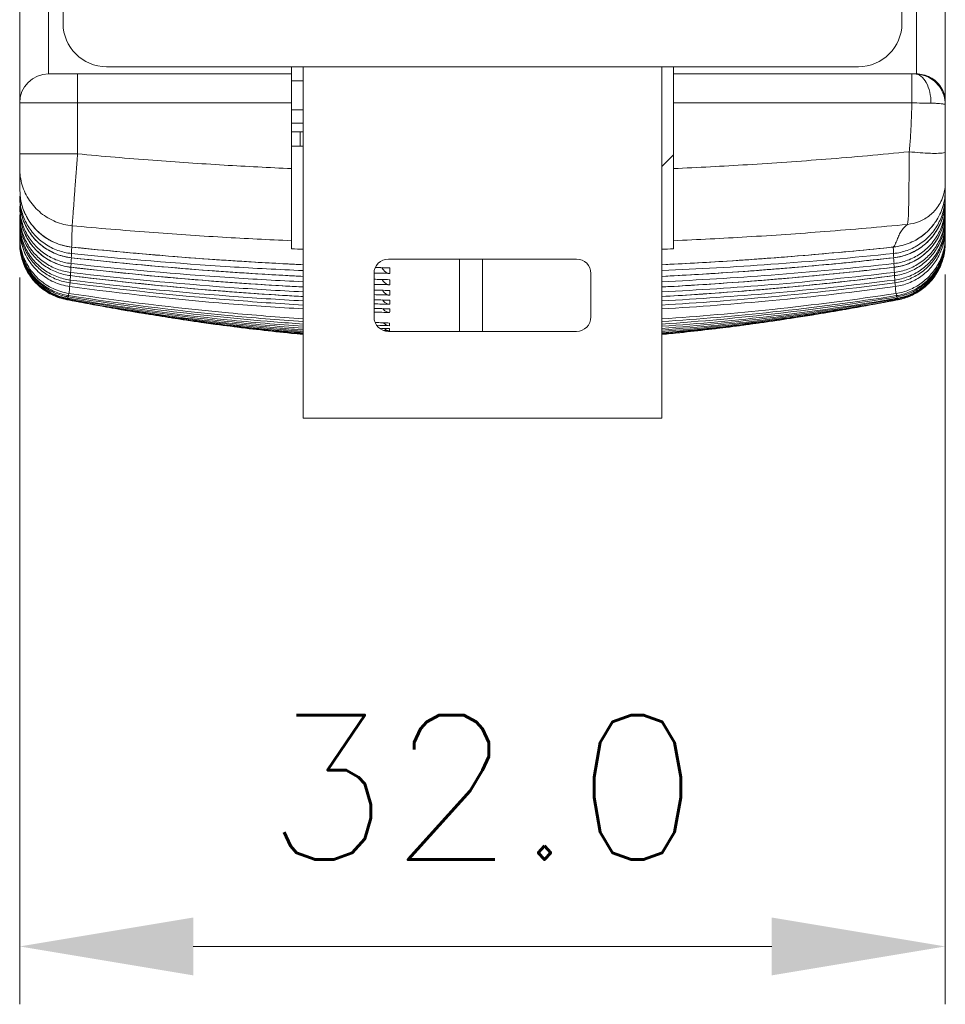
# Model space of a CAD drawing. Header units: millimetres. Extents: x 0 to 420, y 0 to 297.
# Tile 1 of 23: x 73 to 105, y 66 to 100. Entities that reach past the tile are written whole.
import ezdxf

# ---------------------------------------------------------------- set-up
doc = ezdxf.new("R2010")
doc.units = ezdxf.units.MM
doc.layers.get('0').update_dxf_attribs({"linetype": 'CONTINUOUS', "lineweight": 13})
doc.layers.get('Defpoints').update_dxf_attribs({"linetype": 'CONTINUOUS', "lineweight": 13})
doc.layers.add('Dimension', color=2, linetype='CONTINUOUS', lineweight=9)
doc.styles.get("Standard").update_dxf_attribs({"font": 'romans.shx'})
doc.dimstyles.new('yutana', dxfattribs={"dimtxt": 3.5, "dimasz": 3, "dimexe": 1, "dimexo": 0.6, "dimgap": 1.5, "dimtad": 1, "dimdec": 1, "dimzin": 0, "dimdsep": 46, "dimtxsty": 'Standard', "dimcen": 0, "dimadec": 0, "dimazin": 0, "dimtp": 0.01, "dimtm": 0.01, "dimtfac": 1, "dimtdec": 1, "dimtmove": 0, "dimatfit": 3, "dimfxl": 1, "dimtolj": 1, "dimtzin": 0, "dimlwd": 0, "dimlwe": 0, "dimarcsym": 0})

# ---------------------------------------------------------------- blocks, each defined once
blk = doc.blocks.new('*D7')
at = {"layer": 'Defpoints', "color": 0, "ltscale": 5}
for p in [(105.418, 92.623), (73.418, 92.514), (105.418, 68.194)]:
    blk.add_point(p, dxfattribs=at)
at = {"layer": 'Dimension', "color": 0, "lineweight": 0, "ltscale": 5}
for p, q in [((73.418, 91.314), (73.418, 66.194)), ((105.418, 91.423), (105.418, 66.194)), ((79.418, 68.194), (99.418, 68.194))]:
    blk.add_line(p, q, dxfattribs=at)
at = {"layer": 'Dimension', "color": 0, "ltscale": 5}
for points in [[(79.418, 69.194), (79.418, 67.194), (73.418, 68.194)], [(99.418, 69.194), (99.418, 67.194), (105.418, 68.194)]]:
    blk.add_solid(points, dxfattribs=at)
at = {"layer": 'Dimension', "color": 0, "ltscale": 5, "insert": (89.418, 73.694), "char_height": 5, "attachment_point": 5}
blk.add_mtext('\\A1;32.0', dxfattribs=at)

msp = doc.modelspace()

# ---------------------------------------------------------------- linework, layer by layer
for p, q in [((73.418, 94.368), (73.418, 205.337)), ((105.418, 93.372), (105.418, 204.713)), ((74.418, 98.354), (74.418, 200.354)), ((104.418, 98.354), (104.418, 200.354)), ((74.918, 100.104), (74.918, 198.604)), ((103.918, 100.104), (103.918, 198.604)), ((76.418, 98.604), (102.418, 98.604)), ((82.818, 92.311), (82.818, 98.604)), ((83.218, 98.604), (83.218, 86.454)), ((95.618, 86.454), (95.618, 98.604)), ((96.018, 92.311), (96.018, 98.604)), ((82.818, 98.354), (74.418, 98.354)), ((75.418, 95.591), (75.418, 98.354)), ((82.818, 98.121), (83.218, 98.121)), ((104.418, 98.354), (96.018, 98.354)), ((104.264, 97.354), (104.264, 98.354)), ((82.818, 97.354), (73.418, 97.354)), ((104.264, 97.354), (96.018, 97.354)), ((82.818, 97.116), (83.218, 97.116)), ((82.818, 96.654), (83.218, 96.654)), ((82.818, 96.649), (83.218, 96.649)), ((82.818, 96.354), (83.218, 96.354)), ((83.118, 95.854), (83.118, 96.354)), ((83.218, 95.854), (82.818, 95.854)), ((73.418, 95.591), (75.418, 95.591)), ((95.618, 95.153), (96.018, 95.555)), ((73.418, 94.368), (73.448, 94.026)), ((73.418, 94.134), (73.438, 94.134)), ((73.418, 94.134), (73.418, 93.995)), ((73.418, 93.995), (73.449, 93.648)), ((105.294, 94.004), (105.294, 94.004)), ((105.418, 94.134), (105.387, 94.134)), ((105.39, 93.658), (105.418, 93.995)), ((73.418, 93.787), (73.437, 93.787)), ((73.418, 93.787), (73.418, 93.663)), ((73.418, 93.663), (73.45, 93.309)), ((105.418, 93.787), (105.376, 93.787)), ((105.389, 93.322), (105.418, 93.663)), ((73.418, 93.479), (73.435, 93.479)), ((73.418, 93.479), (73.418, 93.372)), ((105.418, 93.479), (105.403, 93.479)), ((73.418, 93.213), (73.438, 93.213)), ((73.418, 93.213), (73.418, 93.121)), ((73.418, 92.987), (73.435, 92.987)), ((73.418, 92.987), (73.418, 92.748)), ((105.418, 93.213), (105.399, 93.213)), ((105.418, 92.987), (105.402, 92.987)), ((105.418, 93.213), (105.418, 93.121)), ((105.418, 92.987), (105.418, 92.745)), ((73.418, 92.667), (73.43, 92.667)), ((73.418, 92.667), (73.418, 92.625)), ((105.418, 92.665), (105.38, 92.665)), ((105.418, 92.665), (105.418, 92.623)), ((73.418, 92.571), (73.426, 92.571)), ((75.215, 92.371), (75.214, 92.37)), ((103.633, 92.372), (103.634, 92.371)), ((105.418, 92.57), (105.412, 92.57)), ((75.202, 92.001), (75.202, 92)), ((86.168, 91.954), (92.668, 91.954)), ((88.618, 89.454), (88.618, 91.954)), ((89.418, 91.954), (89.418, 89.465)), ((103.634, 92.001), (103.635, 92)), ((75.189, 91.671), (75.188, 91.671)), ((86.189, 91.65), (86.211, 91.65)), ((103.648, 91.671), (103.648, 91.671)), ((75.174, 91.382), (75.174, 91.382)), ((85.668, 89.954), (85.668, 91.454)), ((86.19, 91.241), (86.211, 91.241)), ((93.168, 91.454), (93.168, 89.954)), ((103.662, 91.382), (103.663, 91.382)), ((86.192, 90.869), (86.211, 90.869)), ((86.193, 90.532), (86.21, 90.532)), ((92.668, 89.454), (86.168, 89.454)), ((83.218, 86.454), (95.618, 86.454))]:
    msp.add_line(p, q)
for centre, radius, start, end in [((76.418, 100.104), 1.5, 180, 270), ((102.418, 100.104), 1.5, 270, 0), ((74.418, 97.354), 1, 90, 180), ((86.168, 91.454), 0.5, 90, 180), ((92.668, 91.454), 0.5, 0, 90), ((86.168, 89.954), 0.5, 180, 270), ((92.668, 89.954), 0.5, 270, 0)]:
    msp.add_arc(centre, radius, start, end)
for points, knots in [([(104.352, 98.354), (104.463, 98.354), (104.687, 98.319), (104.989, 98.166), (105.229, 97.928), (105.383, 97.628), (105.418, 97.405), (105.418, 97.295)], [0, 0, 0, 0, 0.333863, 0.666837, 0.999595, 1.331048, 1.66227, 1.66227, 1.66227, 1.66227]), ([(104.922, 97.342), (104.923, 97.472), (104.898, 97.72), (104.783, 98.046), (104.603, 98.284), (104.43, 98.354), (104.352, 98.354)], [0, 0, 0, 0, 0.388512, 0.739279, 1.02714, 1.260147, 1.260147, 1.260147, 1.260147]), ([(105.418, 97.41), (105.418, 97.495), (105.392, 97.668), (105.28, 97.904), (105.11, 98.1), (104.899, 98.246), (104.664, 98.334), (104.499, 98.354), (104.418, 98.354)], [0, 0, 0, 0, 0.254914, 0.516889, 0.77248, 1.025036, 1.278128, 1.518943, 1.518943, 1.518943, 1.518943]), ([(104.264, 97.354), (104.258, 97.154), (104.246, 96.765), (104.218, 96.201), (104.188, 95.838), (104.169, 95.663)], [0, 0, 0, 0, 0.601434, 1.165951, 1.694314, 1.694314, 1.694314, 1.694314]), ([(104.922, 97.342), (104.818, 97.343), (104.598, 97.346), (104.379, 97.351), (104.264, 97.354)], [0, 0, 0, 0, 0.3135593, 0.6587207, 0.6587207, 0.6587207, 0.6587207]), ([(105.418, 97.295), (105.418, 97.303), (105.375, 97.31), (105.32, 97.323), (105.209, 97.331), (105.075, 97.34), (104.975, 97.342), (104.922, 97.342)], [0, 0, 0, 0, 0.0252436, 0.0932702, 0.202065, 0.3425448, 0.5011567, 0.5011567, 0.5011567, 0.5011567]), ([(104.169, 95.663), (103.211, 95.568), (101.348, 95.403), (98.631, 95.212), (96.871, 95.12), (96.018, 95.082)], [0, 0, 0, 0, 2.887254, 5.611043, 8.171984, 8.171984, 8.171984, 8.171984]), ([(104.169, 95.663), (104.168, 95.59), (104.168, 95.444), (104.167, 95.226), (104.166, 95.012), (104.164, 94.802), (104.163, 94.599), (104.161, 94.405), (104.159, 94.22), (104.157, 94.046), (104.154, 93.884), (104.151, 93.737), (104.147, 93.603), (104.143, 93.486), (104.138, 93.385), (104.132, 93.301), (104.125, 93.236), (104.118, 93.188), (104.112, 93.163), (104.108, 93.154)], [0, 0, 0, 0, 0.219761, 0.438148, 0.653134, 0.863079, 1.066374, 1.261471, 1.446886, 1.621215, 1.783142, 1.931448, 2.065028, 2.182888, 2.284168, 2.368144, 2.434252, 2.482139, 2.511826, 2.511826, 2.511826, 2.511826]), ([(105.418, 95.663), (105.418, 95.64), (105.303, 95.618), (105.157, 95.607), (104.874, 95.608), (104.543, 95.627), (104.297, 95.65), (104.169, 95.663)], [0, 0, 0, 0, 0.070492, 0.24936, 0.526215, 0.874981, 1.261678, 1.261678, 1.261678, 1.261678]), ([(75.233, 93.106), (75.236, 93.148), (75.246, 93.281), (75.266, 93.546), (75.295, 93.937), (75.332, 94.429), (75.374, 94.991), (75.403, 95.387), (75.418, 95.591)], [0, 0, 0, 0, 0.126902, 0.398506, 0.798248, 1.301671, 1.877848, 2.491868, 2.491868, 2.491868, 2.491868]), ([(82.818, 95.082), (82.04, 95.116), (80.44, 95.199), (77.972, 95.367), (76.284, 95.51), (75.418, 95.591)], [0, 0, 0, 0, 2.336347, 4.808919, 7.418162, 7.418162, 7.418162, 7.418162]), ([(73.418, 95.091), (73.418, 94.895), (73.477, 94.501), (73.734, 93.963), (74.136, 93.523), (74.65, 93.219), (75.038, 93.124), (75.233, 93.106)], [0, 0, 0, 0, 0.587062, 1.174459, 1.762409, 2.350945, 2.9399, 2.9399, 2.9399, 2.9399]), ([(105.035, 93.177), (105.053, 93.201), (105.181, 93.384), (105.361, 93.766), (105.418, 94.155), (105.418, 94.348)], [0, 0, 0, 0, 0.088253, 0.66874, 1.24862, 1.24862, 1.24862, 1.24862]), ([(105.294, 94.004), (105.333, 94.092), (105.396, 94.285), (105.418, 94.487), (105.418, 94.592)], [0, 0, 0, 0, 0.2898757, 0.6040128, 0.6040128, 0.6040128, 0.6040128]), ([(75.207, 92.146), (75.046, 92.163), (74.726, 92.236), (74.288, 92.46), (73.917, 92.782), (73.635, 93.185), (73.458, 93.645), (73.418, 93.971), (73.418, 94.134)], [0, 0, 0, 0, 0.487289, 0.974158, 1.460839, 1.947781, 2.435227, 2.923377, 2.923377, 2.923377, 2.923377]), ([(73.448, 94.026), (73.456, 93.978), (73.5, 93.769), (73.636, 93.414), (73.92, 93.01), (74.293, 92.686), (74.732, 92.462), (75.053, 92.388), (75.215, 92.371)], [0, 0, 0, 0, 0.148323, 0.638216, 1.127791, 1.616867, 2.105307, 2.593222, 2.593222, 2.593222, 2.593222]), ([(73.448, 94.026), (73.478, 93.849), (73.591, 93.49), (73.906, 93.013), (74.352, 92.637), (74.809, 92.437), (75.106, 92.381), (75.214, 92.37)], [0, 0, 0, 0, 0.538399, 1.114742, 1.690761, 2.265153, 2.591148, 2.591148, 2.591148, 2.591148]), ([(105.294, 94.004), (105.26, 93.928), (105.151, 93.729), (104.9, 93.454), (104.529, 93.234), (104.249, 93.166), (104.108, 93.154)], [0, 0, 0, 0, 0.250464, 0.676311, 1.10127, 1.525387, 1.525387, 1.525387, 1.525387]), ([(105.418, 94.134), (105.418, 93.971), (105.378, 93.644), (105.26, 93.337), (105.184, 93.194)], [0, 0, 0, 0, 0.4888918, 0.9767388, 0.9767388, 0.9767388, 0.9767388]), ([(75.195, 91.8), (75.034, 91.818), (74.715, 91.893), (74.28, 92.117), (73.912, 92.44), (73.633, 92.842), (73.458, 93.3), (73.418, 93.625), (73.418, 93.787)], [0, 0, 0, 0, 0.485316, 0.970105, 1.454667, 1.939399, 2.424536, 2.910291, 2.910291, 2.910291, 2.910291]), ([(73.449, 93.648), (73.457, 93.602), (73.5, 93.397), (73.634, 93.047), (73.916, 92.643), (74.286, 92.319), (74.722, 92.094), (75.041, 92.019), (75.202, 92.001)], [0, 0, 0, 0, 0.139543, 0.627155, 1.11449, 1.601416, 2.087813, 2.573859, 2.573859, 2.573859, 2.573859]), ([(73.449, 93.648), (73.479, 93.475), (73.591, 93.12), (73.901, 92.647), (74.344, 92.271), (74.699, 92.114), (74.883, 92.062)], [0, 0, 0, 0, 0.526975, 1.101011, 1.674915, 2.247469, 2.247469, 2.247469, 2.247469]), ([(75.181, 91.494), (75.021, 91.513), (74.704, 91.59), (74.273, 91.816), (73.908, 92.139), (73.631, 92.539), (73.458, 92.995), (73.418, 93.318), (73.418, 93.479)], [0, 0, 0, 0, 0.483131, 0.965623, 1.447857, 1.930182, 2.412818, 2.895993, 2.895993, 2.895993, 2.895993]), ([(73.418, 93.372), (73.418, 93.211), (73.458, 92.888), (73.63, 92.432), (73.906, 92.031), (74.27, 91.708), (74.7, 91.481), (75.016, 91.402), (75.175, 91.382)], [0, 0, 0, 0, 0.482575, 0.965071, 1.447348, 1.929368, 2.41104, 2.893516, 2.893516, 2.893516, 2.893516]), ([(73.45, 93.309), (73.458, 93.267), (73.5, 93.066), (73.632, 92.719), (73.911, 92.317), (74.278, 91.993), (74.712, 91.767), (75.029, 91.69), (75.189, 91.671)], [0, 0, 0, 0, 0.130682, 0.615837, 1.100748, 1.585333, 2.069482, 2.553464, 2.553464, 2.553464, 2.553464]), ([(73.45, 93.309), (73.48, 93.14), (73.591, 92.79), (73.897, 92.321), (74.336, 91.945), (74.689, 91.786), (74.872, 91.734)], [0, 0, 0, 0, 0.515301, 1.08685, 1.65845, 2.228972, 2.228972, 2.228972, 2.228972]), ([(105.328, 93.067), (105.34, 93.105), (105.363, 93.189), (105.381, 93.275), (105.389, 93.322)], [0, 0, 0, 0, 0.1197063, 0.2623852, 0.2623852, 0.2623852, 0.2623852]), ([(75.165, 91.23), (75.006, 91.25), (74.692, 91.329), (74.264, 91.556), (73.902, 91.878), (73.628, 92.278), (73.457, 92.731), (73.418, 93.052), (73.418, 93.213)], [0, 0, 0, 0, 0.480706, 0.960652, 1.44032, 1.920007, 2.399923, 2.8803, 2.8803, 2.8803, 2.8803]), ([(73.418, 93.121), (73.418, 92.961), (73.457, 92.64), (73.628, 92.187), (73.901, 91.787), (74.261, 91.464), (74.687, 91.236), (75, 91.155), (75.158, 91.134)], [0, 0, 0, 0, 0.479691, 0.959294, 1.438693, 1.917895, 2.396827, 2.875971, 2.875971, 2.875971, 2.875971]), ([(75.148, 91.007), (74.959, 91.032), (74.586, 91.139), (74.097, 91.45), (73.715, 91.887), (73.474, 92.413), (73.418, 92.797), (73.418, 92.987)], [0, 0, 0, 0, 0.572862, 1.144653, 1.716207, 2.28784, 2.85999, 2.85999, 2.85999, 2.85999]), ([(75.215, 92.371), (75.217, 92.448), (75.221, 92.606), (75.227, 92.852), (75.231, 93.02), (75.233, 93.106)], [0, 0, 0, 0, 0.2312187, 0.4765595, 0.7358396, 0.7358396, 0.7358396, 0.7358396]), ([(82.818, 92.589), (82.022, 92.624), (80.381, 92.708), (77.852, 92.878), (76.121, 93.024), (75.233, 93.106)], [0, 0, 0, 0, 2.392982, 4.927379, 7.60349, 7.60349, 7.60349, 7.60349]), ([(104.108, 93.154), (103.158, 93.062), (101.31, 92.902), (98.612, 92.716), (96.866, 92.626), (96.018, 92.589)], [0, 0, 0, 0, 2.862959, 5.5662, 8.110051, 8.110051, 8.110051, 8.110051]), ([(103.633, 92.372), (103.827, 92.392), (104.209, 92.49), (104.689, 92.78), (104.938, 93.044), (105.035, 93.177)], [0, 0, 0, 0, 0.582998, 1.165361, 1.659554, 1.659554, 1.659554, 1.659554]), ([(104.108, 93.154), (104.056, 93.109), (103.964, 93.018), (103.856, 92.865), (103.781, 92.705), (103.723, 92.536), (103.667, 92.427), (103.633, 92.372)], [0, 0, 0, 0, 0.2055735, 0.3875659, 0.5586621, 0.7315566, 0.924919, 0.924919, 0.924919, 0.924919]), ([(103.634, 92.371), (103.733, 92.382), (104.02, 92.433), (104.471, 92.623), (104.827, 92.916), (104.993, 93.12), (105.036, 93.177)], [0, 0, 0, 0, 0.297577, 0.871631, 1.445857, 1.660266, 1.660266, 1.660266, 1.660266]), ([(103.634, 92.001), (103.796, 92.019), (104.115, 92.094), (104.552, 92.32), (104.922, 92.644), (105.11, 92.913), (105.185, 93.057)], [0, 0, 0, 0, 0.486599, 0.973446, 1.460542, 1.947766, 1.947766, 1.947766, 1.947766]), ([(103.648, 91.671), (103.808, 91.69), (104.126, 91.767), (104.559, 91.993), (104.926, 92.317), (105.182, 92.687), (105.291, 92.951), (105.328, 93.067)], [0, 0, 0, 0, 0.484487, 0.969074, 1.453839, 1.938652, 2.304318, 2.304318, 2.304318, 2.304318]), ([(105.36, 92.999), (105.321, 92.842), (105.206, 92.538), (104.929, 92.138), (104.563, 91.815), (104.132, 91.59), (103.816, 91.513), (103.656, 91.494)], [0, 0, 0, 0, 0.483032, 0.965552, 1.447705, 1.929767, 2.412053, 2.412053, 2.412053, 2.412053]), ([(105.418, 93.213), (105.418, 93.052), (105.38, 92.73), (105.208, 92.277), (104.934, 91.877), (104.572, 91.555), (104.144, 91.328), (103.831, 91.25), (103.672, 91.23)], [0, 0, 0, 0, 0.481145, 0.961461, 1.441358, 1.920963, 2.400515, 2.880301, 2.880301, 2.880301, 2.880301]), ([(103.679, 91.134), (103.837, 91.155), (104.15, 91.236), (104.577, 91.465), (104.937, 91.788), (105.21, 92.188), (105.38, 92.64), (105.418, 92.961), (105.418, 93.121)], [0, 0, 0, 0, 0.479499, 0.958868, 1.438278, 1.917615, 2.396798, 2.875971, 2.875971, 2.875971, 2.875971]), ([(105.418, 92.987), (105.418, 92.828), (105.38, 92.508), (105.211, 92.057), (104.939, 91.659), (104.581, 91.337), (104.158, 91.109), (103.847, 91.028), (103.689, 91.007)], [0, 0, 0, 0, 0.478098, 0.955441, 1.432453, 1.909236, 2.385997, 2.863, 2.863, 2.863, 2.863]), ([(103.926, 92.055), (104.111, 92.104), (104.469, 92.256), (104.904, 92.615), (105.114, 92.919), (105.194, 93.072)], [0, 0, 0, 0, 0.574338, 1.150698, 1.668456, 1.668456, 1.668456, 1.668456]), ([(73.418, 92.748), (73.418, 92.559), (73.473, 92.179), (73.71, 91.656), (74.085, 91.22), (74.566, 90.907), (74.934, 90.797), (75.121, 90.769)], [0, 0, 0, 0, 0.56719, 1.134134, 1.700873, 2.267407, 2.834499, 2.834499, 2.834499, 2.834499]), ([(75.028, 90.706), (74.87, 90.738), (74.534, 90.848), (74.078, 91.147), (73.707, 91.581), (73.472, 92.101), (73.418, 92.479), (73.418, 92.667)], [0, 0, 0, 0, 0.484893, 1.048778, 1.612366, 2.175876, 2.739713, 2.739713, 2.739713, 2.739713]), ([(73.418, 92.625), (73.418, 92.437), (73.472, 92.06), (73.706, 91.541), (74.075, 91.107), (74.526, 90.809), (74.858, 90.697), (75.013, 90.665)], [0, 0, 0, 0, 0.56261, 1.124941, 1.687073, 2.249056, 2.725426, 2.725426, 2.725426, 2.725426]), ([(104.904, 92.795), (104.796, 92.674), (104.548, 92.459), (104.111, 92.236), (103.791, 92.163), (103.629, 92.146)], [0, 0, 0, 0, 0.486569, 0.972944, 1.459527, 1.459527, 1.459527, 1.459527]), ([(105.186, 92.85), (105.11, 92.707), (104.924, 92.439), (104.556, 92.117), (104.121, 91.893), (103.803, 91.818), (103.642, 91.8)], [0, 0, 0, 0, 0.484914, 0.969378, 1.453704, 1.938246, 1.938246, 1.938246, 1.938246]), ([(103.662, 91.382), (103.822, 91.402), (104.137, 91.481), (104.568, 91.708), (104.931, 92.032), (105.207, 92.433), (105.322, 92.737), (105.36, 92.893)], [0, 0, 0, 0, 0.482136, 0.964238, 1.446451, 1.928646, 2.410708, 2.410708, 2.410708, 2.410708]), ([(103.716, 90.766), (103.872, 90.79), (104.18, 90.874), (104.597, 91.106), (104.949, 91.428), (105.215, 91.825), (105.381, 92.272), (105.418, 92.588), (105.418, 92.745)], [0, 0, 0, 0, 0.473357, 0.946292, 1.419158, 1.891871, 2.364421, 2.837026, 2.837026, 2.837026, 2.837026]), ([(105.418, 92.665), (105.418, 92.508), (105.381, 92.193), (105.216, 91.747), (104.952, 91.353), (104.604, 91.031), (104.189, 90.8), (103.884, 90.714), (103.729, 90.69)], [0, 0, 0, 0, 0.471066, 0.941515, 1.411784, 1.881925, 2.352078, 2.822479, 2.822479, 2.822479, 2.822479]), ([(103.739, 90.647), (103.893, 90.673), (104.197, 90.76), (104.609, 90.993), (104.956, 91.315), (105.218, 91.709), (105.381, 92.153), (105.418, 92.467), (105.418, 92.623)], [0, 0, 0, 0, 0.46952, 0.938679, 1.407736, 1.876623, 2.345352, 2.814188, 2.814188, 2.814188, 2.814188]), ([(103.936, 91.726), (104.121, 91.776), (104.477, 91.93), (104.923, 92.302), (105.14, 92.625), (105.222, 92.798)], [0, 0, 0, 0, 0.572183, 1.146229, 1.720783, 1.720783, 1.720783, 1.720783]), ([(75.084, 90.6), (74.9, 90.631), (74.539, 90.746), (74.068, 91.061), (73.702, 91.494), (73.471, 92.01), (73.418, 92.385), (73.418, 92.571)], [0, 0, 0, 0, 0.560551, 1.119703, 1.678548, 2.237257, 2.796209, 2.796209, 2.796209, 2.796209]), ([(73.418, 92.546), (73.418, 92.36), (73.471, 91.987), (73.701, 91.471), (74.064, 91.039), (74.532, 90.724), (74.891, 90.608), (75.074, 90.576)], [0, 0, 0, 0, 0.557509, 1.114696, 1.671676, 2.228544, 2.786363, 2.786363, 2.786363, 2.786363]), ([(73.497, 91.966), (73.496, 91.969), (73.445, 92.148), (73.418, 92.337), (73.418, 92.521)], [0, 0, 0, 0, 0.0066822, 0.5601675, 0.5601675, 0.5601675, 0.5601675]), ([(73.418, 92.514), (73.418, 92.331), (73.47, 91.961), (73.695, 91.45), (74.051, 91.02), (74.511, 90.703), (74.865, 90.584), (75.045, 90.55)], [0, 0, 0, 0, 0.551784, 1.103196, 1.654373, 2.205459, 2.757641, 2.757641, 2.757641, 2.757641]), ([(75.207, 92.146), (75.202, 92.16), (75.213, 92.214), (75.213, 92.287), (75.218, 92.346), (75.221, 92.369)], [0, 0, 0, 0, 0.0464659, 0.1547568, 0.2239833, 0.2239833, 0.2239833, 0.2239833]), ([(75.214, 92.37), (76.403, 92.245), (78.869, 92.017), (81.54, 91.842), (83.019, 91.768), (83.218, 91.759)], [0, 0, 0, 0, 3.588538, 7.429119, 8.028593, 8.028593, 8.028593, 8.028593]), ([(95.619, 91.759), (96.369, 91.795), (98.122, 91.892), (100.795, 92.091), (102.715, 92.274), (103.634, 92.371)], [0, 0, 0, 0, 2.253877, 5.267338, 8.039857, 8.039857, 8.039857, 8.039857]), ([(103.629, 92.146), (103.635, 92.16), (103.624, 92.214), (103.624, 92.287), (103.618, 92.346), (103.616, 92.369)], [0, 0, 0, 0, 0.0464736, 0.1547825, 0.2241179, 0.2241179, 0.2241179, 0.2241179]), ([(105.418, 92.57), (105.418, 92.414), (105.382, 92.102), (105.22, 91.66), (104.96, 91.267), (104.617, 90.946), (104.208, 90.713), (103.907, 90.624), (103.753, 90.598)], [0, 0, 0, 0, 0.466965, 0.933377, 1.399673, 1.865877, 2.332096, 2.798558, 2.798558, 2.798558, 2.798558]), ([(103.764, 90.575), (103.916, 90.602), (104.217, 90.691), (104.623, 90.926), (104.964, 91.247), (105.222, 91.639), (105.382, 92.079), (105.418, 92.39), (105.418, 92.545)], [0, 0, 0, 0, 0.46535, 0.93024, 1.395005, 1.859592, 2.324041, 2.788645, 2.788645, 2.788645, 2.788645]), ([(103.792, 90.549), (103.943, 90.578), (104.239, 90.671), (104.638, 90.907), (104.973, 91.228), (105.226, 91.617), (105.383, 92.053), (105.418, 92.361), (105.418, 92.514)], [0, 0, 0, 0, 0.460569, 0.920621, 1.380539, 1.840285, 2.299924, 2.759774, 2.759774, 2.759774, 2.759774]), ([(75.195, 91.8), (75.188, 91.814), (75.201, 91.868), (75.201, 91.933), (75.205, 91.985), (75.207, 92)], [0, 0, 0, 0, 0.045823, 0.1542267, 0.2004878, 0.2004878, 0.2004878, 0.2004878]), ([(75.202, 92.001), (75.203, 92.017), (75.204, 92.049), (75.206, 92.097), (75.207, 92.129), (75.207, 92.146)], [0, 0, 0, 0, 0.0475859, 0.0959419, 0.1449746, 0.1449746, 0.1449746, 0.1449746]), ([(75.202, 92), (76.392, 91.868), (78.859, 91.628), (81.534, 91.443), (83.016, 91.366), (83.218, 91.356)], [0, 0, 0, 0, 3.591802, 7.437262, 8.043325, 8.043325, 8.043325, 8.043325]), ([(83.217, 91.556), (82.375, 91.593), (79.702, 91.734), (77.032, 91.956), (75.207, 92.146)], [0, 0, 0, 0, 2.527919, 8.03225, 8.03225, 8.03225, 8.03225]), ([(80.086, 91.944), (80.295, 91.929), (80.712, 91.901), (81.128, 91.875), (81.336, 91.862)], [0, 0, 0, 0, 0.629339, 1.252017, 1.252017, 1.252017, 1.252017]), ([(103.629, 92.146), (102.219, 91.999), (99.551, 91.765), (96.877, 91.611), (95.619, 91.556)], [0, 0, 0, 0, 4.255316, 8.033299, 8.033299, 8.033299, 8.033299]), ([(95.619, 91.356), (96.37, 91.393), (98.124, 91.496), (100.797, 91.705), (102.717, 91.898), (103.635, 92)], [0, 0, 0, 0, 2.256718, 5.27123, 8.04357, 8.04357, 8.04357, 8.04357]), ([(98.903, 91.955), (99.063, 91.966), (99.381, 91.989), (99.699, 92.013), (99.857, 92.026)], [0, 0, 0, 0, 0.4800159, 0.9569183, 0.9569183, 0.9569183, 0.9569183]), ([(103.629, 92.146), (103.63, 92.129), (103.631, 92.097), (103.633, 92.049), (103.634, 92.017), (103.634, 92.001)], [0, 0, 0, 0, 0.0492181, 0.0975405, 0.144975, 0.144975, 0.144975, 0.144975]), ([(103.642, 91.8), (103.648, 91.814), (103.636, 91.868), (103.636, 91.933), (103.632, 91.985), (103.63, 92)], [0, 0, 0, 0, 0.0458285, 0.1542467, 0.2005095, 0.2005095, 0.2005095, 0.2005095]), ([(75.181, 91.494), (75.174, 91.508), (75.188, 91.563), (75.188, 91.619), (75.191, 91.663), (75.192, 91.671)], [0, 0, 0, 0, 0.0451617, 0.1536724, 0.1766954, 0.1766954, 0.1766954, 0.1766954]), ([(75.188, 91.671), (76.379, 91.531), (78.848, 91.277), (81.528, 91.081), (83.014, 91), (83.218, 90.989)], [0, 0, 0, 0, 3.595057, 7.44593, 8.059656, 8.059656, 8.059656, 8.059656]), ([(75.189, 91.671), (75.19, 91.685), (75.191, 91.714), (75.193, 91.756), (75.194, 91.785), (75.195, 91.8)], [0, 0, 0, 0, 0.0421164, 0.0850093, 0.1286786, 0.1286786, 0.1286786, 0.1286786]), ([(83.217, 91.171), (82.372, 91.21), (79.694, 91.361), (77.02, 91.598), (75.195, 91.8)], [0, 0, 0, 0, 2.537755, 8.047959, 8.047959, 8.047959, 8.047959]), ([(85.944, 91.658), (85.946, 91.652), (85.966, 91.61), (86.017, 91.541), (86.11, 91.48), (86.179, 91.462), (86.211, 91.459)], [0, 0, 0, 0, 0.0185604, 0.1398636, 0.2494071, 0.3477036, 0.3477036, 0.3477036, 0.3477036]), ([(86.211, 91.65), (86.211, 91.618), (86.211, 91.554), (86.211, 91.491), (86.211, 91.459)], [0, 0, 0, 0, 0.0962946, 0.1906969, 0.1906969, 0.1906969, 0.1906969]), ([(103.642, 91.8), (102.23, 91.643), (99.558, 91.394), (96.88, 91.229), (95.619, 91.171)], [0, 0, 0, 0, 4.261897, 8.049148, 8.049148, 8.049148, 8.049148]), ([(95.619, 90.989), (96.372, 91.028), (98.13, 91.137), (100.808, 91.359), (102.729, 91.563), (103.648, 91.671)], [0, 0, 0, 0, 2.264171, 5.283934, 8.059934, 8.059934, 8.059934, 8.059934]), ([(98.893, 91.56), (99.057, 91.573), (99.383, 91.598), (99.709, 91.624), (99.871, 91.637)], [0, 0, 0, 0, 0.4923158, 0.9814602, 0.9814602, 0.9814602, 0.9814602]), ([(103.642, 91.8), (103.643, 91.785), (103.644, 91.756), (103.646, 91.714), (103.647, 91.685), (103.648, 91.671)], [0, 0, 0, 0, 0.0436696, 0.0865623, 0.1286786, 0.1286786, 0.1286786, 0.1286786]), ([(103.656, 91.494), (103.663, 91.508), (103.649, 91.563), (103.649, 91.619), (103.646, 91.663), (103.645, 91.671)], [0, 0, 0, 0, 0.0451642, 0.1536844, 0.1767107, 0.1767107, 0.1767107, 0.1767107]), ([(75.165, 91.23), (75.157, 91.242), (75.174, 91.298), (75.173, 91.346), (75.176, 91.382)], [0, 0, 0, 0, 0.0444794, 0.1525621, 0.1525621, 0.1525621, 0.1525621]), ([(75.158, 91.134), (75.159, 91.145), (75.161, 91.166), (75.163, 91.197), (75.164, 91.219), (75.165, 91.23)], [0, 0, 0, 0, 0.0310098, 0.06282031, 0.09543084, 0.09543084, 0.09543084, 0.09543084]), ([(83.217, 90.51), (82.364, 90.555), (79.674, 90.729), (76.992, 90.999), (75.165, 91.23)], [0, 0, 0, 0, 2.56161, 8.08488, 8.08488, 8.08488, 8.08488]), ([(75.174, 91.382), (76.364, 91.233), (78.835, 90.964), (81.52, 90.757), (83.011, 90.67), (83.218, 90.659)], [0, 0, 0, 0, 3.598332, 7.455238, 8.077843, 8.077843, 8.077843, 8.077843]), ([(75.175, 91.382), (75.176, 91.394), (75.176, 91.419), (75.179, 91.456), (75.18, 91.482), (75.181, 91.494)], [0, 0, 0, 0, 0.0366854, 0.0740992, 0.1122391, 0.1122391, 0.1122391, 0.1122391]), ([(83.217, 90.822), (82.368, 90.864), (79.685, 91.026), (77.007, 91.279), (75.181, 91.494)], [0, 0, 0, 0, 2.548916, 8.065408, 8.065408, 8.065408, 8.065408]), ([(80.068, 91.551), (80.281, 91.535), (80.703, 91.505), (81.127, 91.477), (81.337, 91.464)], [0, 0, 0, 0, 0.639419, 1.272063, 1.272063, 1.272063, 1.272063]), ([(85.95, 91.251), (85.95, 91.25), (85.968, 91.212), (86.016, 91.149), (86.11, 91.088), (86.178, 91.07), (86.211, 91.067)], [0, 0, 0, 0, 0.0033476, 0.1242968, 0.233539, 0.3319818, 0.3319818, 0.3319818, 0.3319818]), ([(86.211, 91.241), (86.211, 91.212), (86.211, 91.154), (86.211, 91.096), (86.211, 91.067)], [0, 0, 0, 0, 0.0880782, 0.1742498, 0.1742498, 0.1742498, 0.1742498]), ([(103.656, 91.494), (102.243, 91.327), (99.567, 91.06), (96.883, 90.885), (95.619, 90.822)], [0, 0, 0, 0, 4.269062, 8.066762, 8.066762, 8.066762, 8.066762]), ([(95.619, 90.659), (96.375, 90.701), (98.138, 90.815), (100.82, 91.05), (102.743, 91.267), (103.663, 91.382)], [0, 0, 0, 0, 2.272697, 5.298313, 8.07816, 8.07816, 8.07816, 8.07816]), ([(103.672, 91.23), (102.257, 91.051), (99.576, 90.765), (96.887, 90.577), (95.619, 90.51)], [0, 0, 0, 0, 4.276911, 8.086427, 8.086427, 8.086427, 8.086427]), ([(98.89, 91.204), (99.058, 91.217), (99.391, 91.244), (99.725, 91.273), (99.891, 91.287)], [0, 0, 0, 0, 0.50358, 1.003944, 1.003944, 1.003944, 1.003944]), ([(103.656, 91.494), (103.657, 91.482), (103.658, 91.456), (103.66, 91.419), (103.662, 91.394), (103.662, 91.382)], [0, 0, 0, 0, 0.0381531, 0.0755571, 0.1121769, 0.1121769, 0.1121769, 0.1121769]), ([(103.672, 91.23), (103.679, 91.242), (103.663, 91.298), (103.664, 91.346), (103.661, 91.382)], [0, 0, 0, 0, 0.0444798, 0.1525763, 0.1525763, 0.1525763, 0.1525763]), ([(103.672, 91.23), (103.673, 91.219), (103.674, 91.197), (103.676, 91.166), (103.678, 91.145), (103.679, 91.134)], [0, 0, 0, 0, 0.0326062, 0.06441876, 0.09543086, 0.09543086, 0.09543086, 0.09543086]), ([(75.121, 90.769), (75.124, 90.792), (75.131, 90.841), (75.14, 90.921), (75.145, 90.977), (75.148, 91.007)], [0, 0, 0, 0, 0.0702874, 0.150189, 0.2397494, 0.2397494, 0.2397494, 0.2397494]), ([(75.148, 91.007), (75.139, 91.019), (75.156, 91.067), (75.157, 91.106), (75.158, 91.135)], [0, 0, 0, 0, 0.0437744, 0.1284006, 0.1284006, 0.1284006, 0.1284006]), ([(83.216, 90.234), (82.359, 90.283), (79.663, 90.469), (76.975, 90.76), (75.148, 91.007)], [0, 0, 0, 0, 2.576104, 8.106718, 8.106718, 8.106718, 8.106718]), ([(75.158, 91.134), (76.991, 90.891), (79.676, 90.604), (82.368, 90.415), (83.216, 90.366)], [0, 0, 0, 0, 5.546514, 8.09589, 8.09589, 8.09589, 8.09589]), ([(80.032, 90.879), (80.25, 90.861), (80.683, 90.826), (81.117, 90.794), (81.333, 90.779)], [0, 0, 0, 0, 0.655776, 1.304599, 1.304599, 1.304599, 1.304599]), ([(80.05, 91.196), (80.265, 91.179), (80.694, 91.147), (81.123, 91.117), (81.336, 91.102)], [0, 0, 0, 0, 0.648152, 1.289455, 1.289455, 1.289455, 1.289455]), ([(85.958, 90.877), (85.975, 90.847), (86.02, 90.789), (86.109, 90.731), (86.178, 90.714), (86.21, 90.711)], [0, 0, 0, 0, 0.1061047, 0.2150398, 0.3136323, 0.3136323, 0.3136323, 0.3136323]), ([(95.619, 90.366), (96.885, 90.44), (99.577, 90.643), (102.26, 90.946), (103.679, 91.134)], [0, 0, 0, 0, 3.804686, 8.097607, 8.097607, 8.097607, 8.097607]), ([(103.689, 91.007), (102.273, 90.815), (99.587, 90.509), (96.891, 90.307), (95.619, 90.234)], [0, 0, 0, 0, 4.285537, 8.108493, 8.108493, 8.108493, 8.108493]), ([(98.89, 90.886), (99.061, 90.9), (99.401, 90.929), (99.741, 90.96), (99.91, 90.975)], [0, 0, 0, 0, 0.513306, 1.023349, 1.023349, 1.023349, 1.023349]), ([(103.689, 91.007), (103.698, 91.019), (103.681, 91.067), (103.68, 91.106), (103.678, 91.135)], [0, 0, 0, 0, 0.043773, 0.1284192, 0.1284192, 0.1284192, 0.1284192]), ([(103.689, 91.007), (103.692, 90.977), (103.697, 90.92), (103.706, 90.839), (103.713, 90.789), (103.716, 90.766)], [0, 0, 0, 0, 0.0906833, 0.1714465, 0.2423454, 0.2423454, 0.2423454, 0.2423454]), ([(104.625, 90.925), (104.623, 90.924), (104.597, 90.904), (104.57, 90.885), (104.544, 90.867)], [0, 0, 0, 0, 0.00513131, 0.09969332, 0.09969332, 0.09969332, 0.09969332]), ([(75.045, 90.55), (75.048, 90.55), (75.053, 90.55), (75.055, 90.554), (75.056, 90.555)], [0, 0, 0, 0, 0.00815994, 0.01207671, 0.01207671, 0.01207671, 0.01207671]), ([(83.217, 89.504), (82.949, 89.525), (81.438, 89.647), (78.709, 89.946), (76.264, 90.333), (75.057, 90.554)], [0, 0, 0, 0, 0.806203, 4.550252, 8.230436, 8.230436, 8.230436, 8.230436]), ([(75.084, 90.6), (75.072, 90.607), (75.083, 90.633), (75.088, 90.648), (75.089, 90.652)], [0, 0, 0, 0, 0.04150054, 0.05295179, 0.05295179, 0.05295179, 0.05295179]), ([(75.074, 90.576), (75.075, 90.578), (75.077, 90.583), (75.081, 90.591), (75.083, 90.597), (75.084, 90.6)], [0, 0, 0, 0, 0.00795408, 0.01670877, 0.0262803, 0.0262803, 0.0262803, 0.0262803]), ([(75.074, 90.576), (76.906, 90.254), (79.618, 89.874), (82.343, 89.628), (83.215, 89.563)], [0, 0, 0, 0, 5.581952, 8.206205, 8.206205, 8.206205, 8.206205]), ([(83.215, 89.632), (82.339, 89.694), (79.618, 89.927), (76.91, 90.291), (75.084, 90.6)], [0, 0, 0, 0, 2.635422, 8.190557, 8.190557, 8.190557, 8.190557]), ([(75.108, 90.692), (75.097, 90.701), (75.111, 90.735), (75.116, 90.758), (75.118, 90.77)], [0, 0, 0, 0, 0.04229592, 0.0789757, 0.0789757, 0.0789757, 0.0789757]), ([(75.099, 90.649), (75.1, 90.654), (75.102, 90.663), (75.105, 90.677), (75.107, 90.687), (75.108, 90.692)], [0, 0, 0, 0, 0.01377141, 0.02837276, 0.04377048, 0.04377048, 0.04377048, 0.04377048]), ([(75.099, 90.649), (76.233, 90.465), (78.596, 90.128), (81.308, 89.851), (82.88, 89.733), (83.217, 89.709)], [0, 0, 0, 0, 3.446978, 7.160563, 8.175261, 8.175261, 8.175261, 8.175261]), ([(83.216, 89.798), (82.347, 89.854), (79.636, 90.07), (76.935, 90.406), (75.108, 90.692)], [0, 0, 0, 0, 2.611564, 8.158733, 8.158733, 8.158733, 8.158733]), ([(75.121, 90.769), (76.954, 90.491), (79.651, 90.163), (82.357, 89.949), (83.216, 89.893)], [0, 0, 0, 0, 5.563225, 8.143771, 8.143771, 8.143771, 8.143771]), ([(85.967, 90.54), (85.982, 90.515), (86.025, 90.465), (86.109, 90.411), (86.177, 90.394), (86.21, 90.391)], [0, 0, 0, 0, 0.0867337, 0.1953532, 0.2941034, 0.2941034, 0.2941034, 0.2941034]), ([(86.211, 90.869), (86.211, 90.842), (86.211, 90.79), (86.21, 90.737), (86.21, 90.711)], [0, 0, 0, 0, 0.0798696, 0.1578184, 0.1578184, 0.1578184, 0.1578184]), ([(95.619, 89.889), (96.894, 89.973), (99.601, 90.204), (102.295, 90.551), (103.716, 90.766)], [0, 0, 0, 0, 3.83405, 8.146504, 8.146504, 8.146504, 8.146504]), ([(103.729, 90.69), (102.311, 90.468), (99.613, 90.112), (96.902, 89.878), (95.619, 89.794)], [0, 0, 0, 0, 4.305726, 8.161647, 8.161647, 8.161647, 8.161647]), ([(95.619, 89.706), (96.964, 89.8), (99.679, 90.051), (102.379, 90.426), (103.739, 90.647)], [0, 0, 0, 0, 4.043616, 8.176024, 8.176024, 8.176024, 8.176024]), ([(103.753, 90.598), (102.335, 90.358), (99.629, 89.973), (96.909, 89.72), (95.619, 89.63)], [0, 0, 0, 0, 4.316265, 8.193944, 8.193944, 8.193944, 8.193944]), ([(95.619, 89.56), (96.907, 89.657), (99.632, 89.923), (102.34, 90.325), (103.764, 90.575)], [0, 0, 0, 0, 3.874387, 8.209846, 8.209846, 8.209846, 8.209846]), ([(103.78, 90.554), (102.366, 90.294), (99.653, 89.876), (96.922, 89.601), (95.619, 89.502)], [0, 0, 0, 0, 4.3119, 8.231143, 8.231143, 8.231143, 8.231143]), ([(103.729, 90.69), (103.74, 90.699), (103.726, 90.733), (103.722, 90.755), (103.72, 90.767)], [0, 0, 0, 0, 0.04228364, 0.07836097, 0.07836097, 0.07836097, 0.07836097]), ([(103.729, 90.69), (103.73, 90.685), (103.732, 90.675), (103.735, 90.661), (103.738, 90.652), (103.739, 90.647)], [0, 0, 0, 0, 0.01525716, 0.02975467, 0.04344893, 0.04344893, 0.04344893, 0.04344893]), ([(103.753, 90.598), (103.765, 90.605), (103.754, 90.631), (103.749, 90.647), (103.748, 90.65)], [0, 0, 0, 0, 0.04149218, 0.05224866, 0.05224866, 0.05224866, 0.05224866]), ([(103.753, 90.598), (103.754, 90.595), (103.757, 90.59), (103.76, 90.582), (103.762, 90.577), (103.764, 90.575)], [0, 0, 0, 0, 0.00946719, 0.01811924, 0.0259729, 0.0259729, 0.0259729, 0.0259729]), ([(103.78, 90.554), (103.782, 90.552), (103.786, 90.549), (103.79, 90.55), (103.791, 90.551)], [0, 0, 0, 0, 0.00875833, 0.01210236, 0.01210236, 0.01210236, 0.01210236]), ([(104.228, 90.692), (104.226, 90.691), (104.194, 90.677), (104.161, 90.664), (104.131, 90.652)], [0, 0, 0, 0, 0.0066045, 0.1050913, 0.1050913, 0.1050913, 0.1050913]), ([(76.414, 90.295), (76.551, 90.271), (77.002, 90.191), (77.465, 90.112), (77.792, 90.059), (77.803, 90.057)], [0, 0, 0, 0, 0.415355, 1.374878, 1.409223, 1.409223, 1.409223, 1.409223]), ([(85.975, 90.242), (85.989, 90.222), (86.029, 90.177), (86.108, 90.126), (86.177, 90.109), (86.209, 90.107)], [0, 0, 0, 0, 0.0705471, 0.1788443, 0.2777529, 0.2777529, 0.2777529, 0.2777529]), ([(86.21, 90.232), (86.21, 90.211), (86.21, 90.169), (86.209, 90.127), (86.209, 90.107)], [0, 0, 0, 0, 0.0634637, 0.1249847, 0.1249847, 0.1249847, 0.1249847]), ([(86.21, 90.532), (86.21, 90.508), (86.21, 90.461), (86.21, 90.414), (86.21, 90.391)], [0, 0, 0, 0, 0.0716702, 0.1413983, 0.1413983, 0.1413983, 0.1413983]), ([(100.972, 90.047), (100.98, 90.048), (101.296, 90.1), (101.761, 90.178), (102.217, 90.258), (102.366, 90.285)], [0, 0, 0, 0, 0.023884, 0.960068, 1.413993, 1.413993, 1.413993, 1.413993]), ([(77.232, 90.168), (77.722, 90.09), (79.448, 89.832), (81.446, 89.603), (82.954, 89.475), (83.217, 89.454)], [0, 0, 0, 0, 1.487239, 5.238078, 6.028812, 6.028812, 6.028812, 6.028812]), ([(77.803, 90.057), (78.089, 90.01), (78.388, 89.963), (78.688, 89.917), (78.703, 89.915)], [0, 0, 0, 0, 0.8673127, 0.9106028, 0.9106028, 0.9106028, 0.9106028]), ([(83.217, 89.414), (82.939, 89.437), (81.412, 89.57), (79.764, 89.767), (78.399, 89.969), (78.275, 89.988)], [0, 0, 0, 0, 0.838223, 4.598403, 4.976226, 4.976226, 4.976226, 4.976226]), ([(95.619, 89.452), (96.92, 89.556), (98.865, 89.761), (100.8, 90.04), (101.443, 90.141)], [0, 0, 0, 0, 3.913071, 5.8653, 5.8653, 5.8653, 5.8653]), ([(100.189, 89.932), (99.976, 89.901), (98.458, 89.686), (96.933, 89.52), (95.619, 89.412)], [0, 0, 0, 0, 0.64486, 4.599256, 4.599256, 4.599256, 4.599256]), ([(79.697, 89.767), (80.033, 89.719), (80.713, 89.626), (81.751, 89.499), (82.589, 89.408), (83.082, 89.359), (83.218, 89.346)], [0, 0, 0, 0, 1.016264, 2.058346, 3.137039, 3.546153, 3.546153, 3.546153, 3.546153]), ([(82.755, 89.404), (82.619, 89.417), (81.598, 89.518), (80.578, 89.641), (79.697, 89.766)], [0, 0, 0, 0, 0.409125, 3.078699, 3.078699, 3.078699, 3.078699]), ([(81.598, 89.54), (81.865, 89.511), (82.404, 89.455), (82.944, 89.406), (83.217, 89.382)], [0, 0, 0, 0, 0.806074, 1.626882, 1.626882, 1.626882, 1.626882]), ([(85.999, 89.753), (86.006, 89.745), (86.038, 89.712), (86.107, 89.669), (86.175, 89.653), (86.208, 89.65)], [0, 0, 0, 0, 0.031082, 0.138724, 0.2379277, 0.2379277, 0.2379277, 0.2379277]), ([(86.02, 89.554), (86.038, 89.537), (86.094, 89.497), (86.163, 89.477), (86.207, 89.474)], [0, 0, 0, 0, 0.0727278, 0.2064278, 0.2064278, 0.2064278, 0.2064278]), ([(86.208, 89.55), (86.208, 89.537), (86.208, 89.511), (86.207, 89.486), (86.207, 89.474)], [0, 0, 0, 0, 0.03898309, 0.07602764, 0.07602764, 0.07602764, 0.07602764]), ([(86.208, 89.743), (86.208, 89.727), (86.208, 89.696), (86.208, 89.665), (86.208, 89.65)], [0, 0, 0, 0, 0.04719729, 0.09245451, 0.09245451, 0.09245451, 0.09245451]), ([(95.619, 89.346), (95.827, 89.366), (96.364, 89.42), (97.223, 89.515), (98.167, 89.632), (98.782, 89.716), (99.075, 89.757)], [0, 0, 0, 0, 0.627026, 1.62104, 2.591847, 3.481083, 3.481083, 3.481083, 3.481083]), ([(96.822, 89.495), (97.732, 89.589), (98.69, 89.706), (99.646, 89.843), (99.697, 89.85)], [0, 0, 0, 0, 2.742251, 2.896744, 2.896744, 2.896744, 2.896744]), ([(99.698, 89.848), (99.661, 89.843), (99.454, 89.812), (99.246, 89.782), (99.075, 89.757)], [0, 0, 0, 0, 0.1099514, 0.629106, 0.629106, 0.629106, 0.629106])]:
    msp.add_open_spline(points, degree=3, knots=knots)
for points in [[(105.22, 93.126), (105.301, 93.293), (105.359, 93.474), (105.39, 93.658)], [(105.418, 93.787), (105.418, 93.624), (105.398, 93.461), (105.359, 93.304)], [(105.359, 93.512), (105.371, 93.56), (105.381, 93.609), (105.39, 93.658)], [(105.185, 93.057), (105.261, 93.2), (105.32, 93.354), (105.359, 93.512)], [(105.359, 93.304), (105.32, 93.147), (105.262, 92.993), (105.186, 92.85)], [(105.333, 93.083), (105.356, 93.161), (105.375, 93.241), (105.389, 93.322)], [(105.418, 93.479), (105.418, 93.364), (105.408, 93.248), (105.388, 93.134)], [(105.404, 93.133), (105.414, 93.212), (105.418, 93.292), (105.418, 93.372)], [(105.184, 93.194), (105.108, 93.05), (105.013, 92.915), (104.904, 92.795)], [(105.194, 93.072), (105.203, 93.09), (105.212, 93.108), (105.22, 93.126)], [(105.222, 92.798), (105.266, 92.89), (105.303, 92.985), (105.333, 93.083)], [(105.388, 93.134), (105.38, 93.088), (105.371, 93.043), (105.36, 92.999)], [(105.36, 92.893), (105.38, 92.972), (105.394, 93.052), (105.404, 93.133)], [(75.215, 92.371), (76.836, 92.2), (78.46, 92.058), (80.086, 91.944)], [(83.218, 92.294), (83.085, 92.299), (82.952, 92.305), (82.818, 92.311)], [(96.018, 92.311), (95.885, 92.305), (95.752, 92.299), (95.619, 92.294)], [(99.857, 92.026), (101.117, 92.124), (102.376, 92.239), (103.633, 92.372)], [(105.418, 92.521), (105.418, 92.367), (105.4, 92.212), (105.365, 92.062)], [(73.718, 91.468), (73.622, 91.623), (73.547, 91.792), (73.497, 91.966)], [(74.883, 92.062), (74.987, 92.033), (75.094, 92.012), (75.202, 92)], [(75.202, 92.001), (76.821, 91.821), (78.444, 91.671), (80.068, 91.551)], [(95.619, 91.76), (96.714, 91.812), (97.809, 91.877), (98.903, 91.955)], [(99.871, 91.637), (101.127, 91.741), (102.382, 91.862), (103.634, 92.001)], [(103.635, 92), (103.733, 92.011), (103.83, 92.029), (103.926, 92.055)], [(105.352, 92.01), (105.318, 91.879), (105.269, 91.751), (105.209, 91.629)], [(105.365, 92.062), (105.361, 92.045), (105.357, 92.027), (105.352, 92.01)], [(74.872, 91.734), (74.976, 91.705), (75.082, 91.684), (75.188, 91.671)], [(75.189, 91.671), (76.806, 91.481), (78.427, 91.323), (80.05, 91.196)], [(81.336, 91.862), (81.962, 91.824), (82.59, 91.79), (83.217, 91.76)], [(85.723, 91.663), (85.785, 91.661), (85.846, 91.659), (85.908, 91.657)], [(85.725, 91.663), (85.785, 91.662), (85.846, 91.66), (85.906, 91.658)], [(85.906, 91.658), (86.008, 91.655), (86.11, 91.653), (86.211, 91.65)], [(85.908, 91.657), (86.001, 91.655), (86.095, 91.652), (86.188, 91.65)], [(95.619, 91.356), (96.711, 91.411), (97.802, 91.479), (98.893, 91.56)], [(99.891, 91.287), (101.145, 91.396), (102.398, 91.524), (103.648, 91.671)], [(103.648, 91.671), (103.746, 91.682), (103.842, 91.701), (103.936, 91.726)], [(105.171, 91.556), (105.11, 91.446), (105.038, 91.34), (104.957, 91.243)], [(105.209, 91.629), (105.197, 91.605), (105.184, 91.58), (105.171, 91.556)], [(73.742, 91.43), (73.734, 91.443), (73.726, 91.455), (73.718, 91.468)], [(74.071, 91.043), (73.946, 91.157), (73.834, 91.289), (73.742, 91.43)], [(75.175, 91.382), (76.79, 91.181), (78.41, 91.013), (80.032, 90.879)], [(81.337, 91.464), (81.963, 91.423), (82.59, 91.388), (83.217, 91.356)], [(85.659, 91.257), (85.741, 91.255), (85.823, 91.252), (85.906, 91.25)], [(85.66, 91.257), (85.743, 91.254), (85.825, 91.252), (85.907, 91.249)], [(86.211, 91.459), (86.031, 91.463), (85.85, 91.467), (85.669, 91.472)], [(85.906, 91.25), (86.007, 91.247), (86.109, 91.244), (86.211, 91.241)], [(85.907, 91.249), (86.002, 91.246), (86.096, 91.244), (86.19, 91.241)], [(99.91, 90.975), (101.163, 91.091), (102.414, 91.226), (103.662, 91.382)], [(104.957, 91.243), (104.938, 91.219), (104.917, 91.196), (104.896, 91.173)], [(74.119, 91.001), (74.103, 91.015), (74.087, 91.029), (74.071, 91.043)], [(74.527, 90.731), (74.381, 90.804), (74.243, 90.895), (74.119, 91.001)], [(81.336, 91.102), (81.963, 91.06), (82.59, 91.022), (83.217, 90.99)], [(86.211, 91.067), (86.03, 91.071), (85.849, 91.076), (85.668, 91.081)], [(85.668, 90.885), (85.748, 90.882), (85.827, 90.88), (85.907, 90.877)], [(85.668, 90.885), (85.747, 90.883), (85.826, 90.88), (85.905, 90.878)], [(85.905, 90.878), (86.007, 90.875), (86.109, 90.872), (86.211, 90.869)], [(85.907, 90.877), (86.002, 90.874), (86.097, 90.871), (86.192, 90.869)], [(95.619, 90.99), (96.71, 91.047), (97.801, 91.118), (98.89, 91.204)], [(95.619, 90.659), (96.71, 90.72), (97.801, 90.795), (98.89, 90.886)], [(104.896, 91.173), (104.813, 91.082), (104.722, 90.999), (104.625, 90.925)], [(74.599, 90.697), (74.575, 90.708), (74.551, 90.719), (74.527, 90.731)], [(75.057, 90.554), (74.9, 90.583), (74.745, 90.631), (74.599, 90.697)], [(75.013, 90.665), (75.041, 90.659), (75.07, 90.654), (75.099, 90.649)], [(75.108, 90.692), (75.081, 90.696), (75.055, 90.701), (75.028, 90.706)], [(75.045, 90.55), (75.106, 90.538), (75.167, 90.527), (75.227, 90.515)], [(75.057, 90.554), (75.048, 90.557), (75.052, 90.573), (75.055, 90.582)], [(81.333, 90.779), (81.96, 90.734), (82.588, 90.694), (83.217, 90.659)], [(86.21, 90.711), (86.03, 90.715), (85.849, 90.72), (85.668, 90.726)], [(85.668, 90.55), (85.747, 90.547), (85.825, 90.544), (85.904, 90.542)], [(85.668, 90.549), (85.747, 90.546), (85.827, 90.544), (85.906, 90.541)], [(85.904, 90.542), (86.006, 90.538), (86.108, 90.535), (86.21, 90.532)], [(85.906, 90.541), (86.002, 90.538), (86.097, 90.535), (86.193, 90.532)], [(103.616, 90.516), (103.675, 90.527), (103.733, 90.538), (103.792, 90.549)], [(104.131, 90.652), (104.017, 90.609), (103.899, 90.576), (103.78, 90.554)], [(103.78, 90.554), (103.789, 90.557), (103.786, 90.572), (103.783, 90.581)], [(104.544, 90.867), (104.444, 90.8), (104.338, 90.741), (104.228, 90.692)], [(75.227, 90.515), (75.454, 90.473), (75.68, 90.431), (75.907, 90.391)], [(76.414, 90.295), (76.018, 90.366), (75.622, 90.44), (75.228, 90.518)], [(75.907, 90.391), (76.348, 90.313), (76.79, 90.238), (77.232, 90.168)], [(77.239, 90.153), (76.964, 90.198), (76.689, 90.246), (76.414, 90.295)], [(86.21, 90.391), (86.029, 90.396), (85.849, 90.401), (85.668, 90.407)], [(85.668, 90.25), (85.849, 90.244), (86.029, 90.237), (86.21, 90.232)], [(101.443, 90.141), (101.972, 90.225), (102.501, 90.314), (103.028, 90.408)], [(102.366, 90.285), (102.129, 90.243), (101.893, 90.202), (101.656, 90.162)], [(103.616, 90.519), (103.2, 90.437), (102.783, 90.359), (102.366, 90.285)], [(103.028, 90.408), (103.224, 90.444), (103.42, 90.48), (103.616, 90.516)], [(78.275, 89.988), (77.929, 90.04), (77.584, 90.095), (77.239, 90.153)], [(77.239, 90.152), (77.427, 90.119), (77.615, 90.088), (77.803, 90.057)], [(79.697, 89.766), (79.365, 89.814), (79.034, 89.863), (78.703, 89.916)], [(78.703, 89.915), (79.665, 89.77), (80.63, 89.645), (81.598, 89.54)], [(86.209, 90.107), (86.032, 90.112), (85.855, 90.117), (85.678, 90.123)], [(99.697, 89.85), (100.123, 89.912), (100.548, 89.977), (100.972, 90.047)], [(100.19, 89.925), (100.026, 89.899), (99.862, 89.873), (99.698, 89.848)], [(101.656, 90.162), (101.168, 90.08), (100.679, 90.004), (100.189, 89.932)], [(85.705, 89.762), (85.873, 89.755), (86.041, 89.749), (86.208, 89.743)], [(86.208, 89.65), (86.057, 89.655), (85.905, 89.661), (85.754, 89.666)], [(85.853, 89.563), (85.972, 89.559), (86.09, 89.554), (86.208, 89.55)], [(99.075, 89.757), (97.968, 89.601), (96.856, 89.473), (95.742, 89.371)], [(83.217, 89.361), (83.063, 89.375), (82.909, 89.389), (82.755, 89.404)], [(86.207, 89.474), (86.137, 89.476), (86.066, 89.479), (85.995, 89.482)], [(95.62, 89.381), (96.021, 89.416), (96.422, 89.454), (96.822, 89.495)], [(95.742, 89.371), (95.701, 89.368), (95.66, 89.364), (95.62, 89.36)]]:
    msp.add_open_spline(points, degree=3)

# ---------------------------------------------------------------- dimensions: what is measured, and where the dimension line sits
at = {"layer": 'Dimension', "color": 7}
dim = msp.add_linear_dim(base=(105.418, 68.194), p1=(73.418, 92.514), p2=(105.418, 92.623), dimstyle='yutana', override={"dimscale": 2, "dimtxt": 2.5, "dimasz": 3}, dxfattribs=at)
dim.commit()
dim.dimension.update_dxf_attribs({"geometry": '*D7', "text_midpoint": (89.418, 73.694)})

doc.saveas('drawing.dxf')
